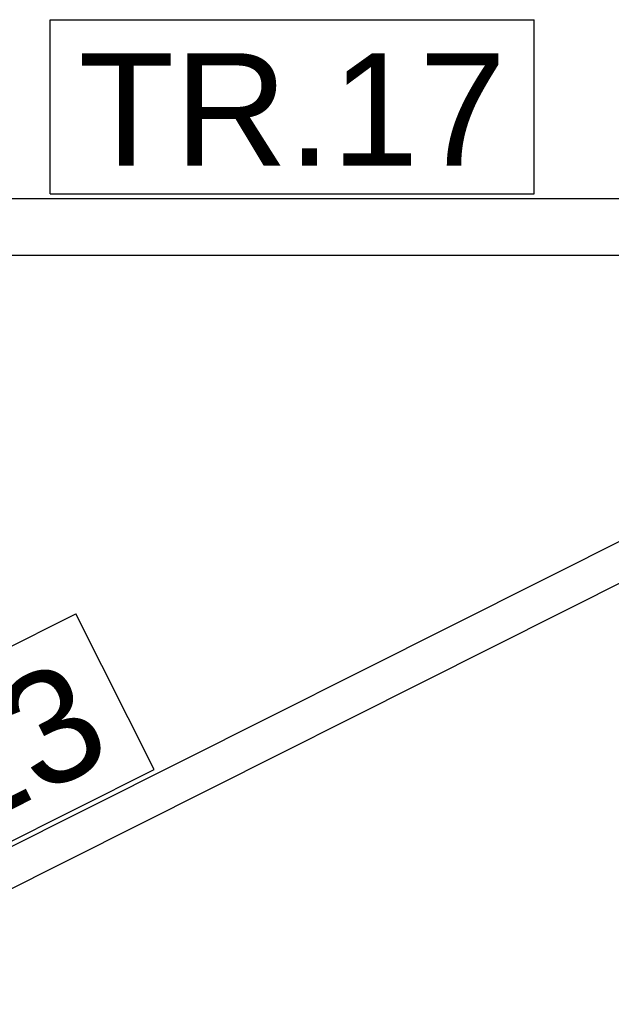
# Model space of a CAD drawing. Header units: millimetres. Extents: x -288865 to 11255, y 102926 to 380857.
# Tile 139 of 142: x -150384 to -149756, y 361492 to 362538. Entities that reach past the tile are written whole.
import ezdxf

# ---------------------------------------------------------------- set-up
doc = ezdxf.new("R2010")
doc.units = ezdxf.units.MM
doc.header["$MEASUREMENT"] = 0
doc.set_wipeout_variables(frame=1)
for name, color, linetype in [('TS_LINIE_WIDOCZNE', 7, 'Continuous'), ('TS_OPISY', 7, 'Continuous'), ('TS_OPISY_LINIE', 7, 'Continuous'), ('TS_OPISY_RAMKA', 7, 'Continuous')]:
    doc.layers.add(name, color=color, linetype=linetype)
doc.styles.add('ARIAL', font='arial.ttf')

# ---------------------------------------------------------------- blocks, each defined once
blk = doc.blocks.new('Part-66156026-1467 - 1303')
at = {"layer": 'TS_LINIE_WIDOCZNE', "color": 1, "linetype": 'Continuous'}
for p, q in [((46385.17006847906, 4296.726626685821), (49444.82995371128, 4296.726626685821)), ((45787.05000019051, 4236.726626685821), (47787.59496200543, 4236.726626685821))]:
    blk.add_line(p, q, dxfattribs=at)
blk = doc.blocks.new('Part-66156026-1469 - 1303')
at = {"layer": 'TS_LINIE_WIDOCZNE', "color": 1, "linetype": 'Continuous'}
for p, q in [((45840.47894941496, 3244.563324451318), (47793.00737915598, 4224.719951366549)), ((45929.63762475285, 3244.563324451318), (47882.16605449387, 4224.719951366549))]:
    blk.add_line(p, q, dxfattribs=at)
blk = doc.blocks.new('Mark-66156026-1905 - 1303')
at = {"layer": 'TS_OPISY_RAMKA', "linetype": 'Continuous'}
for p, q in [((46607.05000019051, 4486.726626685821), (47120.78535175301, 4486.726626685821)), ((46607.05000019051, 4301.726626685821), (46607.05000019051, 4486.726626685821)), ((47120.78535175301, 4301.726626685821), (47120.78535175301, 4486.726626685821)), ((46607.05000019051, 4301.726626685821), (47120.78535175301, 4301.726626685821))]:
    blk.add_line(p, q, dxfattribs=at)
blk.add_wipeout([(47090.78535175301, 4331.726626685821), (47090.78535175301, 4456.726626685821), (46637.05000019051, 4456.726626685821), (46637.05000019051, 4331.726626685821)]).dxf.layer = 'TS_OPISY_LINIE'
blk.add_wipeout([(47090.78535175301, 4331.726626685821), (47090.78535175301, 4456.726626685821), (46637.05000019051, 4456.726626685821), (46637.05000019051, 4331.726626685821)]).dxf.layer = 'TS_OPISY_LINIE'
at = {"layer": 'TS_OPISY', "style": 'ARIAL'}
blk.add_text('TR.17', height=119.384765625, dxfattribs=at).set_placement((46637.05000019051, 4331.726626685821))
blk = doc.blocks.new('Mark-66156026-1911 - 1303')
blk.add_wipeout([(46677.15104856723, 3703.708847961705), (46621.07585396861, 3815.425330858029), (46215.55811283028, 3611.878945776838), (46271.633307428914, 3500.162462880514)]).dxf.layer = 'TS_OPISY_LINIE'
blk.add_wipeout([(46677.15104856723, 3703.708847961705), (46621.07585396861, 3815.425330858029), (46215.55811283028, 3611.878945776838), (46271.633307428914, 3500.162462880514)]).dxf.layer = 'TS_OPISY_LINIE'
at = {"layer": 'TS_OPISY_RAMKA', "linetype": 'Continuous'}
for p, q in [((46175.28296291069, 3625.228889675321), (46634.4151305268, 3855.710264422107)), ((46717.41322321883, 3690.37328546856), (46634.4151305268, 3855.710264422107)), ((46258.28105560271, 3459.891910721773), (46717.41322321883, 3690.37328546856)), ((46258.28105560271, 3459.891910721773), (46175.28296291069, 3625.228889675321))]:
    blk.add_line(p, q, dxfattribs=at)
at = {"layer": 'TS_OPISY', "style": 'ARIAL'}
blk.add_text('TR.23', height=119.384765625, rotation=26.6539966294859, dxfattribs=at).set_placement((46271.6333074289, 3500.162462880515))

msp = doc.modelspace()

# ---------------------------------------------------------------- block references
for name in ['Part-66156026-1467 - 1303', 'Part-66156026-1469 - 1303']:
    msp.add_blockref(name, (-196958.5679124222, 358051.3271437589))

# ---------------------------------------------------------------- next in the draw order: block references
for name in ['Mark-66156026-1905 - 1303', 'Mark-66156026-1911 - 1303']:
    msp.add_blockref(name, (-196958.5679124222, 358051.3271437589))

doc.saveas('drawing.dxf')
